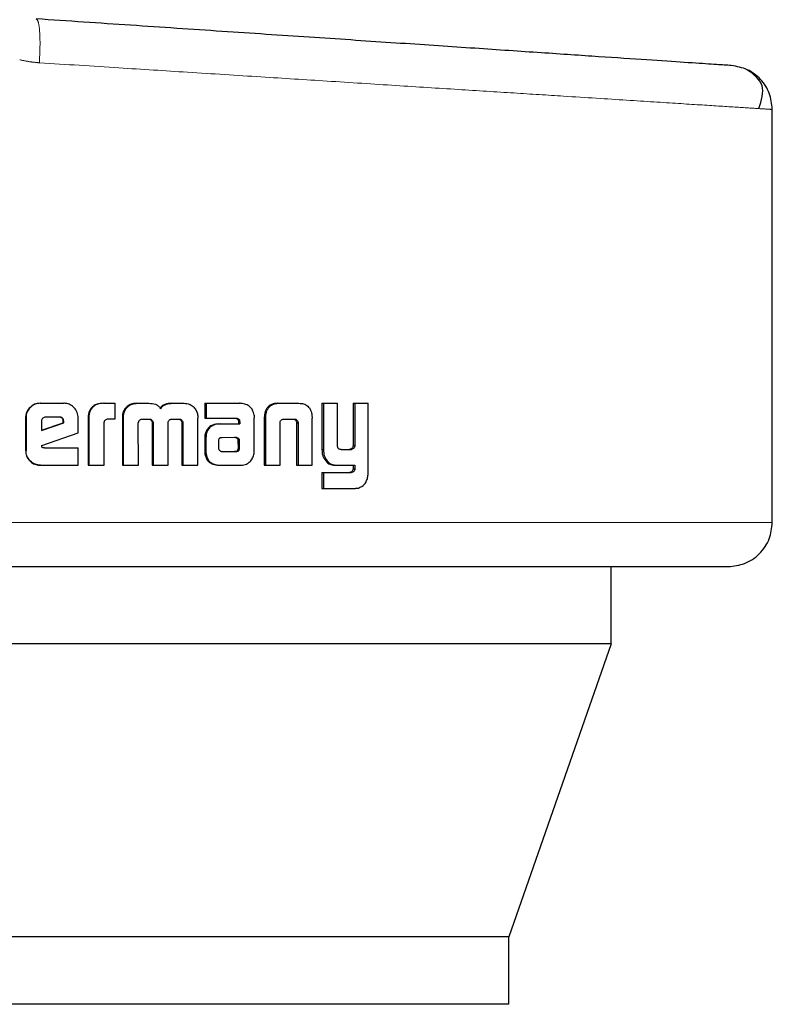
# Model space of a CAD drawing. Header units: millimetres. Extents: x 19 to 257, y 78 to 173.
# Tile 4 of 76: x 34.36 to 35.252, y 77.729 to 78.895. Entities that reach past the tile are written whole.
import ezdxf

# ---------------------------------------------------------------- set-up
doc = ezdxf.new("R2010")
doc.units = ezdxf.units.MM
doc.linetypes.add('PHANTOM', pattern=[12.7, 6.35, -1.27, 1.27, -1.27, 1.27, -1.27])

msp = doc.modelspace()

# ---------------------------------------------------------------- linework, layer by layer
at = {"color": 7, "linetype": 'Continuous', "lineweight": 25}
for p, q in [((35.2516, 78.2992), (35.2516, 78.7884)), ((34.3839, 78.4404), (34.3845, 78.4404)), ((34.3845, 78.4404), (34.412, 78.4404)), ((34.4592, 78.4404), (34.4601, 78.4404)), ((34.4601, 78.4404), (34.4725, 78.4404)), ((34.4725, 78.4404), (34.4725, 78.4218)), ((34.498, 78.4404), (34.499, 78.4404)), ((34.499, 78.4404), (34.5129, 78.4404)), ((34.5397, 78.4404), (34.5409, 78.4404)), ((34.5409, 78.4404), (34.5545, 78.4404)), ((34.5793, 78.4404), (34.5793, 78.4228)), ((34.5793, 78.4404), (34.5806, 78.4404)), ((34.5806, 78.4404), (34.5806, 78.4228)), ((34.5806, 78.4404), (34.6203, 78.4404)), ((34.6656, 78.4404), (34.6672, 78.4404)), ((34.6672, 78.4404), (34.6907, 78.4404)), ((34.7179, 78.4404), (34.7179, 78.3857)), ((34.7179, 78.4404), (34.7198, 78.4404)), ((34.7198, 78.4404), (34.7198, 78.3857)), ((34.7198, 78.4404), (34.7362, 78.4404)), ((34.7362, 78.3916), (34.7362, 78.4404)), ((34.755, 78.4404), (34.755, 78.3904)), ((34.755, 78.4404), (34.757, 78.4404)), ((34.757, 78.4404), (34.757, 78.3904)), ((34.757, 78.4404), (34.7729, 78.4404)), ((34.7729, 78.3597), (34.7729, 78.4404)), ((34.4068, 78.4241), (34.3908, 78.4241)), ((34.4847, 78.4327), (34.4838, 78.4327)), ((34.6499, 78.4263), (34.6515, 78.4263)), ((34.7061, 78.4263), (34.7064, 78.4229)), ((34.3668, 78.4231), (34.3668, 78.3844)), ((34.3668, 78.4231), (34.3673, 78.4231)), ((34.3673, 78.4231), (34.3673, 78.3844)), ((34.3856, 78.4191), (34.3856, 78.4083)), ((34.3856, 78.4083), (34.4119, 78.4172)), ((34.3856, 78.4085), (34.4112, 78.4172)), ((34.4119, 78.419), (34.4112, 78.419)), ((34.4112, 78.4172), (34.4112, 78.419)), ((34.4119, 78.4172), (34.4112, 78.4172)), ((34.4119, 78.4172), (34.4119, 78.419)), ((34.4291, 78.4056), (34.4291, 78.4231)), ((34.4408, 78.4216), (34.4408, 78.3671)), ((34.4408, 78.4216), (34.4416, 78.4216)), ((34.4416, 78.4216), (34.4416, 78.3671)), ((34.4598, 78.3671), (34.4598, 78.4179)), ((34.4725, 78.4218), (34.4645, 78.4218)), ((34.4815, 78.4228), (34.4815, 78.3671)), ((34.4815, 78.4228), (34.4824, 78.4228)), ((34.4824, 78.4228), (34.4824, 78.3671)), ((34.5005, 78.3671), (34.5002, 78.4163)), ((34.5053, 78.4218), (34.514, 78.4218)), ((34.5168, 78.4171), (34.5168, 78.3671)), ((34.5168, 78.4171), (34.5179, 78.4171)), ((34.5179, 78.4171), (34.5179, 78.3671)), ((34.5358, 78.3671), (34.5358, 78.4171)), ((34.5403, 78.4218), (34.5482, 78.4218)), ((34.5506, 78.4205), (34.5518, 78.4205)), ((34.5519, 78.4163), (34.5518, 78.3671)), ((34.5519, 78.4163), (34.5531, 78.4163)), ((34.5531, 78.4163), (34.553, 78.3671)), ((34.5707, 78.3671), (34.5708, 78.4228)), ((34.5793, 78.4228), (34.5806, 78.4228)), ((34.5806, 78.4228), (34.6168, 78.4228)), ((34.5959, 78.416), (34.5973, 78.416)), ((34.5973, 78.416), (34.6206, 78.416)), ((34.6189, 78.4199), (34.6189, 78.4189)), ((34.6189, 78.4199), (34.6204, 78.4199)), ((34.6189, 78.4189), (34.6204, 78.4189)), ((34.6191, 78.4179), (34.6191, 78.416)), ((34.6191, 78.4179), (34.6206, 78.4179)), ((34.6204, 78.4199), (34.6204, 78.4189)), ((34.6206, 78.4179), (34.6206, 78.416)), ((34.6377, 78.3843), (34.6377, 78.4232)), ((34.6496, 78.4229), (34.6496, 78.3671)), ((34.6512, 78.4229), (34.6512, 78.3671)), ((34.6683, 78.3671), (34.6683, 78.4178)), ((34.6737, 78.4218), (34.6842, 78.4218)), ((34.6878, 78.4178), (34.6895, 78.4178)), ((34.6879, 78.4167), (34.6879, 78.3671)), ((34.6897, 78.4167), (34.6897, 78.3671)), ((34.7064, 78.3671), (34.7064, 78.4229)), ((34.3859, 78.3903), (34.4291, 78.4056)), ((34.579, 78.3986), (34.579, 78.3837)), ((34.5804, 78.3986), (34.5804, 78.3837)), ((34.5953, 78.3961), (34.5953, 78.3949)), ((34.5953, 78.3949), (34.5954, 78.3874)), ((34.5988, 78.3997), (34.598, 78.3996)), ((34.5998, 78.3997), (34.5988, 78.3997)), ((34.6158, 78.3998), (34.5998, 78.3997)), ((34.6189, 78.3875), (34.6188, 78.3956)), ((34.6203, 78.3956), (34.6188, 78.3956)), ((34.6204, 78.3875), (34.6203, 78.3956)), ((34.755, 78.3904), (34.757, 78.3904)), ((34.3668, 78.3844), (34.3673, 78.3844)), ((34.389, 78.3875), (34.4291, 78.3875)), ((34.4291, 78.3671), (34.4291, 78.3875)), ((34.579, 78.3837), (34.5804, 78.3837)), ((34.5793, 78.3804), (34.5806, 78.3804)), ((34.5998, 78.3832), (34.6145, 78.3833)), ((34.5999, 78.3832), (34.616, 78.3833)), ((34.616, 78.3833), (34.6145, 78.3833)), ((34.6194, 78.3846), (34.6179, 78.3846)), ((34.6204, 78.3875), (34.6189, 78.3875)), ((34.7406, 78.3857), (34.752, 78.3857)), ((34.751, 78.3859), (34.753, 78.3859)), ((34.3845, 78.3671), (34.3839, 78.3671)), ((34.3845, 78.3671), (34.4291, 78.3671)), ((34.4408, 78.3671), (34.4416, 78.3671)), ((34.4416, 78.3671), (34.4598, 78.3671)), ((34.4815, 78.3671), (34.4824, 78.3671)), ((34.4824, 78.3671), (34.5005, 78.3671)), ((34.5168, 78.3671), (34.5179, 78.3671)), ((34.5179, 78.3671), (34.5358, 78.3671)), ((34.5518, 78.3671), (34.553, 78.3671)), ((34.553, 78.3671), (34.5707, 78.3671)), ((34.5968, 78.3671), (34.5982, 78.3671)), ((34.5982, 78.3671), (34.6221, 78.3671)), ((34.6496, 78.3671), (34.6512, 78.3671)), ((34.6512, 78.3671), (34.6683, 78.3671)), ((34.6879, 78.3671), (34.6897, 78.3671)), ((34.6897, 78.3671), (34.7064, 78.3671)), ((34.7202, 78.3754), (34.722, 78.3754)), ((34.7341, 78.3671), (34.7361, 78.3671)), ((34.7361, 78.3671), (34.757, 78.3671)), ((34.755, 78.3671), (34.755, 78.3628)), ((34.757, 78.3671), (34.757, 78.3628)), ((34.7179, 78.3583), (34.7179, 78.3397)), ((34.7179, 78.3583), (34.7198, 78.3583)), ((34.7198, 78.3583), (34.7198, 78.3397)), ((34.7198, 78.3583), (34.7524, 78.3583)), ((34.755, 78.3628), (34.757, 78.3628)), ((34.7179, 78.3397), (34.7198, 78.3397)), ((34.7198, 78.3397), (34.7578, 78.3397)), ((35.0607, 78.1558), (35.0607, 78.2471)), ((35.0607, 78.1558), (33.5247, 78.1558)), ((35.0607, 78.1558), (34.9393, 77.8088)), ((34.9393, 77.8088), (33.6657, 77.8088)), ((34.9393, 77.7288), (34.9393, 77.8088)), ((34.9393, 77.7288), (33.6657, 77.7288))]:
    msp.add_line(p, q, dxfattribs=at)
at = {"color": 8, "linetype": 'PHANTOM', "lineweight": 18}
for p, q in [((34.6512, 78.4229), (34.6496, 78.4229)), ((34.6879, 78.4167), (34.6897, 78.4167)), ((34.579, 78.3986), (34.5804, 78.3986)), ((34.6167, 78.3993), (34.6181, 78.3993)), ((34.7179, 78.3857), (34.7198, 78.3857)), ((34.7513, 78.3585), (34.7534, 78.3585)), ((35.2516, 78.2992), (34.2453, 78.2992))]:
    msp.add_line(p, q, dxfattribs=at)
at = {"color": 7, "linetype": 'Continuous', "lineweight": 25}
for points, knots in [([(35.203, 78.8403), (35.2017, 78.8404), (35.1991, 78.8406), (35.178, 78.842), (35.1446, 78.8442), (35.0982, 78.8473), (35.0397, 78.8512), (34.97, 78.8559), (34.8899, 78.8613), (34.8008, 78.8673), (34.7038, 78.8738), (34.6002, 78.8807), (34.4918, 78.888), (34.4169, 78.893), (34.3794, 78.8955)], [0, 0, 0, 0, 0.083265, 0.166495, 0.249769, 0.333064, 0.416336, 0.499665, 0.583021, 0.666359, 0.749751, 0.833171, 0.916563, 1, 1, 1, 1]), ([(35.2516, 78.7884), (35.2509, 78.7949), (35.2495, 78.8079), (35.2384, 78.8247), (35.2224, 78.8368), (35.2095, 78.8391), (35.203, 78.8403)], [0, 0, 0, 0, 0.249988, 0.499995, 0.75001, 1, 1, 1, 1]), ([(35.2355, 78.7894), (35.2387, 78.7991), (35.245, 78.8183), (35.2295, 78.8297), (35.2219, 78.8354)], [0, 0, 0, 0, 0.503793, 1, 1, 1, 1]), ([(34.3839, 78.4404), (34.3817, 78.4402), (34.3773, 78.4398), (34.372, 78.436), (34.3683, 78.4311), (34.3669, 78.4266), (34.3668, 78.4238), (34.3668, 78.4231)], [0, 0, 0, 0, 0.241692, 0.484942, 0.698266, 0.917597, 1, 1, 1, 1]), ([(34.3845, 78.4404), (34.3823, 78.4402), (34.3779, 78.4398), (34.3725, 78.436), (34.3687, 78.4311), (34.3674, 78.4265), (34.3673, 78.4238), (34.3673, 78.4231)], [0, 0, 0, 0, 0.242848, 0.487152, 0.701509, 0.919913, 1, 1, 1, 1]), ([(34.4291, 78.4231), (34.4289, 78.4253), (34.4284, 78.4298), (34.4247, 78.4351), (34.4199, 78.4389), (34.4154, 78.4403), (34.4127, 78.4404), (34.412, 78.4404)], [0, 0, 0, 0, 0.242828, 0.487052, 0.700918, 0.920386, 1, 1, 1, 1]), ([(34.4592, 78.4404), (34.4566, 78.4403), (34.4523, 78.44), (34.4469, 78.4374), (34.4436, 78.4338), (34.4412, 78.4285), (34.4409, 78.4243), (34.4408, 78.4216)], [0, 0, 0, 0, 0.264558, 0.426949, 0.590389, 0.73883, 1, 1, 1, 1]), ([(34.4601, 78.4404), (34.4574, 78.4403), (34.4531, 78.44), (34.4477, 78.4374), (34.4443, 78.4338), (34.4419, 78.4284), (34.4417, 78.4242), (34.4416, 78.4216)], [0, 0, 0, 0, 0.266751, 0.429117, 0.592605, 0.740988, 1, 1, 1, 1]), ([(34.498, 78.4404), (34.4959, 78.4402), (34.492, 78.4399), (34.487, 78.437), (34.4848, 78.4341), (34.4838, 78.4327)], [0, 0, 0, 0, 0.383976, 0.690359, 1, 1, 1, 1]), ([(34.4847, 78.4327), (34.4862, 78.4346), (34.4888, 78.4379), (34.4942, 78.4401), (34.4975, 78.4403), (34.499, 78.4404)], [0, 0, 0, 0, 0.406411, 0.72453, 1, 1, 1, 1]), ([(34.5129, 78.4404), (34.5155, 78.4403), (34.5194, 78.44), (34.5241, 78.4375), (34.526, 78.4353), (34.5268, 78.4341), (34.5269, 78.4339)], [0, 0, 0, 0, 0.4833545, 0.7260482, 0.9700072, 1, 1, 1, 1]), ([(34.5397, 78.4404), (34.537, 78.4403), (34.533, 78.44), (34.5281, 78.4374), (34.5266, 78.4351), (34.5258, 78.4339)], [0, 0, 0, 0, 0.500055, 0.750189, 1, 1, 1, 1]), ([(34.5269, 78.4339), (34.5277, 78.4351), (34.5293, 78.4374), (34.5341, 78.44), (34.5382, 78.4403), (34.5409, 78.4404)], [0, 0, 0, 0, 0.249389, 0.4994972, 1, 1, 1, 1]), ([(34.5545, 78.4404), (34.5566, 78.4402), (34.5605, 78.4399), (34.5654, 78.437), (34.5675, 78.4341), (34.5685, 78.4327)], [0, 0, 0, 0, 0.385642, 0.692212, 1, 1, 1, 1]), ([(34.6233, 78.4401), (34.6228, 78.4402), (34.6218, 78.4404), (34.6208, 78.4404), (34.6203, 78.4404)], [0, 0, 0, 0, 0.501117, 1, 1, 1, 1]), ([(34.6375, 78.4264), (34.637, 78.4285), (34.6362, 78.432), (34.6331, 78.4362), (34.6289, 78.439), (34.6254, 78.4397), (34.6233, 78.4401)], [0, 0, 0, 0, 0.28299, 0.488438, 0.69383, 1, 1, 1, 1]), ([(34.6656, 78.4404), (34.6631, 78.4402), (34.6592, 78.44), (34.6545, 78.437), (34.6515, 78.433), (34.6503, 78.4292), (34.6499, 78.4268), (34.6499, 78.4263)], [0, 0, 0, 0, 0.328181, 0.515859, 0.703885, 0.942606, 1, 1, 1, 1]), ([(34.6515, 78.4263), (34.6519, 78.4284), (34.6526, 78.4321), (34.6555, 78.4364), (34.6595, 78.4393), (34.6636, 78.4403), (34.6663, 78.4404), (34.6672, 78.4404)], [0, 0, 0, 0, 0.259987, 0.447567, 0.635436, 0.880914, 1, 1, 1, 1]), ([(34.6907, 78.4404), (34.6925, 78.4403), (34.6953, 78.4402), (34.6988, 78.4387), (34.7012, 78.4371), (34.7031, 78.4349), (34.7051, 78.4314), (34.7057, 78.4283), (34.7061, 78.4263)], [0, 0, 0, 0, 0.250362, 0.375631, 0.500735, 0.622437, 0.750714, 1, 1, 1, 1]), ([(34.3908, 78.4241), (34.39, 78.424), (34.3887, 78.4239), (34.387, 78.4227), (34.3859, 78.4212), (34.3857, 78.4199), (34.3856, 78.4192), (34.3856, 78.4191)], [0, 0, 0, 0, 0.271658, 0.518968, 0.755191, 0.964935, 1, 1, 1, 1]), ([(34.4112, 78.419), (34.4112, 78.4199), (34.4111, 78.4212), (34.4102, 78.4227), (34.4091, 78.4235), (34.4078, 78.424), (34.4068, 78.4241), (34.4062, 78.4241)], [0, 0, 0, 0, 0.3176281, 0.4746238, 0.632491, 0.786515, 1, 1, 1, 1]), ([(34.4119, 78.419), (34.4118, 78.4198), (34.4118, 78.421), (34.411, 78.4225), (34.41, 78.4234), (34.4086, 78.424), (34.4075, 78.4241), (34.4068, 78.4241)], [0, 0, 0, 0, 0.273311, 0.43643, 0.600701, 0.749394, 1, 1, 1, 1]), ([(34.4838, 78.4327), (34.4832, 78.4315), (34.4821, 78.4294), (34.4815, 78.426), (34.4815, 78.4239), (34.4815, 78.4228)], [0, 0, 0, 0, 0.391654, 0.692715, 1, 1, 1, 1]), ([(34.4847, 78.4327), (34.4841, 78.4315), (34.483, 78.4294), (34.4825, 78.4259), (34.4824, 78.4239), (34.4824, 78.4228)], [0, 0, 0, 0, 0.39568, 0.694774, 1, 1, 1, 1]), ([(34.5685, 78.4327), (34.5692, 78.4312), (34.5703, 78.4288), (34.5708, 78.4254), (34.5708, 78.4237), (34.5708, 78.4228)], [0, 0, 0, 0, 0.499144, 0.749452, 1, 1, 1, 1]), ([(34.6375, 78.4264), (34.6375, 78.4261), (34.6377, 78.4254), (34.6377, 78.4244), (34.6377, 78.4236), (34.6377, 78.4232)], [0, 0, 0, 0, 0.308353, 0.616803, 1, 1, 1, 1]), ([(34.6499, 78.4263), (34.6498, 78.4258), (34.6497, 78.4246), (34.6496, 78.4235), (34.6496, 78.4229)], [0, 0, 0, 0, 0.499698, 1, 1, 1, 1]), ([(34.6512, 78.4229), (34.6512, 78.4232), (34.6513, 78.4239), (34.6513, 78.425), (34.6514, 78.4258), (34.6515, 78.4263)], [0, 0, 0, 0, 0.292168, 0.58445, 1, 1, 1, 1]), ([(34.4645, 78.4218), (34.4639, 78.4217), (34.4627, 78.4215), (34.4612, 78.4207), (34.4602, 78.4196), (34.4599, 78.4187), (34.4599, 78.4181), (34.4598, 78.4179)], [0, 0, 0, 0, 0.278832, 0.56159, 0.735032, 0.90891, 1, 1, 1, 1]), ([(34.5002, 78.4163), (34.5002, 78.4164), (34.5002, 78.4166), (34.5003, 78.417), (34.5004, 78.4173), (34.5004, 78.4175)], [0, 0, 0, 0, 0.260172, 0.519462, 1, 1, 1, 1]), ([(34.5004, 78.4175), (34.5006, 78.4184), (34.501, 78.4197), (34.5024, 78.4211), (34.5038, 78.4217), (34.5048, 78.4218), (34.5053, 78.4218)], [0, 0, 0, 0, 0.368947, 0.567754, 0.766429, 1, 1, 1, 1]), ([(34.513, 78.4218), (34.5137, 78.4216), (34.5148, 78.4212), (34.516, 78.4201), (34.5166, 78.4189), (34.5168, 78.4178), (34.5168, 78.4172), (34.5168, 78.4171)], [0, 0, 0, 0, 0.326589, 0.527732, 0.729351, 0.942526, 1, 1, 1, 1]), ([(34.514, 78.4218), (34.5147, 78.4216), (34.5158, 78.4212), (34.517, 78.4201), (34.5177, 78.4189), (34.5179, 78.4178), (34.5179, 78.4172), (34.5179, 78.4171)], [0, 0, 0, 0, 0.326424, 0.527486, 0.728735, 0.941222, 1, 1, 1, 1]), ([(34.5358, 78.4171), (34.5358, 78.4178), (34.5359, 78.4189), (34.5368, 78.4203), (34.5377, 78.421), (34.5383, 78.4213), (34.5385, 78.4214)], [0, 0, 0, 0, 0.369328, 0.615215, 0.860536, 1, 1, 1, 1]), ([(34.5385, 78.4214), (34.5387, 78.4215), (34.5391, 78.4216), (34.5397, 78.4218), (34.5401, 78.4218), (34.5403, 78.4218)], [0, 0, 0, 0, 0.340863, 0.668688, 1, 1, 1, 1]), ([(34.547, 78.4218), (34.5475, 78.4218), (34.5484, 78.4218), (34.5497, 78.4213), (34.5503, 78.4207), (34.5506, 78.4205)], [0, 0, 0, 0, 0.380393, 0.700457, 1, 1, 1, 1]), ([(34.5482, 78.4218), (34.5486, 78.4218), (34.5495, 78.4218), (34.5509, 78.4214), (34.5515, 78.4208), (34.5518, 78.4205)], [0, 0, 0, 0, 0.3442644, 0.6924819, 1, 1, 1, 1]), ([(34.5506, 78.4205), (34.5509, 78.42), (34.5517, 78.419), (34.5518, 78.4175), (34.5519, 78.4165), (34.5519, 78.4163)], [0, 0, 0, 0, 0.365497, 0.814808, 1, 1, 1, 1]), ([(34.5518, 78.4205), (34.5521, 78.42), (34.5529, 78.419), (34.5531, 78.4175), (34.5531, 78.4166), (34.5531, 78.4163)], [0, 0, 0, 0, 0.364711, 0.811978, 1, 1, 1, 1]), ([(34.5959, 78.416), (34.5933, 78.4158), (34.5892, 78.4155), (34.5841, 78.4123), (34.581, 78.4085), (34.5793, 78.4037), (34.5791, 78.4004), (34.579, 78.3986)], [0, 0, 0, 0, 0.286462, 0.465498, 0.644733, 0.814107, 1, 1, 1, 1]), ([(34.5973, 78.416), (34.5947, 78.4158), (34.5905, 78.4154), (34.5854, 78.4123), (34.5823, 78.4085), (34.5806, 78.4037), (34.5805, 78.4003), (34.5804, 78.3986)], [0, 0, 0, 0, 0.288823, 0.4676598, 0.6467671, 0.8160196, 1, 1, 1, 1]), ([(34.6153, 78.4228), (34.6161, 78.4226), (34.6172, 78.4224), (34.6184, 78.4214), (34.6188, 78.4206), (34.6189, 78.4201), (34.6189, 78.4199)], [0, 0, 0, 0, 0.479973, 0.712141, 0.875093, 1, 1, 1, 1]), ([(34.6168, 78.4228), (34.6172, 78.4227), (34.6181, 78.4225), (34.6191, 78.422), (34.6199, 78.4213), (34.6203, 78.4206), (34.6204, 78.4201), (34.6204, 78.4199)], [0, 0, 0, 0, 0.267673, 0.537378, 0.722203, 0.870442, 1, 1, 1, 1]), ([(34.6189, 78.4189), (34.619, 78.4188), (34.619, 78.4186), (34.6191, 78.4182), (34.6191, 78.418), (34.6191, 78.4179)], [0, 0, 0, 0, 0.356862, 0.676493, 1, 1, 1, 1]), ([(34.6204, 78.4189), (34.6204, 78.4188), (34.6205, 78.4186), (34.6206, 78.4182), (34.6206, 78.418), (34.6206, 78.4179)], [0, 0, 0, 0, 0.356806, 0.676388, 1, 1, 1, 1]), ([(34.6683, 78.4178), (34.6684, 78.4184), (34.6686, 78.4195), (34.6696, 78.4206), (34.6708, 78.4215), (34.6723, 78.4218), (34.6733, 78.4218), (34.6737, 78.4218)], [0, 0, 0, 0, 0.238033, 0.403709, 0.567923, 0.841702, 1, 1, 1, 1]), ([(34.6824, 78.4218), (34.6833, 78.4218), (34.6846, 78.4217), (34.6862, 78.4209), (34.6872, 78.4198), (34.6876, 78.4187), (34.6878, 78.418), (34.6878, 78.4178)], [0, 0, 0, 0, 0.345052, 0.539646, 0.735363, 0.906972, 1, 1, 1, 1]), ([(34.6842, 78.4218), (34.6848, 78.4218), (34.686, 78.4218), (34.6875, 78.4212), (34.6887, 78.4202), (34.6893, 78.419), (34.6895, 78.4182), (34.6895, 78.4178)], [0, 0, 0, 0, 0.247809, 0.497643, 0.67257, 0.848248, 1, 1, 1, 1]), ([(34.6878, 78.4178), (34.6878, 78.4176), (34.6879, 78.4174), (34.6879, 78.4171), (34.6879, 78.4168), (34.6879, 78.4167)], [0, 0, 0, 0, 0.356111, 0.675941, 1, 1, 1, 1]), ([(34.6895, 78.4178), (34.6896, 78.4176), (34.6896, 78.4174), (34.6897, 78.4171), (34.6897, 78.4168), (34.6897, 78.4167)], [0, 0, 0, 0, 0.360059, 0.677361, 1, 1, 1, 1]), ([(34.389, 78.3875), (34.3885, 78.3875), (34.3877, 78.3875), (34.3869, 78.3879), (34.3864, 78.3882), (34.386, 78.389), (34.3859, 78.3897), (34.3859, 78.3903)], [0, 0, 0, 0, 0.335103, 0.462998, 0.562956, 0.662671, 1, 1, 1, 1]), ([(34.598, 78.3996), (34.5977, 78.3995), (34.5971, 78.3994), (34.5963, 78.3988), (34.5957, 78.3979), (34.5954, 78.3969), (34.5953, 78.3962), (34.5953, 78.3961)], [0, 0, 0, 0, 0.215832, 0.399704, 0.583121, 0.901169, 1, 1, 1, 1]), ([(34.6167, 78.3993), (34.6163, 78.3994), (34.6158, 78.3997), (34.615, 78.3998), (34.6145, 78.3998), (34.6143, 78.3998)], [0, 0, 0, 0, 0.438407, 0.717411, 1, 1, 1, 1]), ([(34.6181, 78.3993), (34.6178, 78.3994), (34.6173, 78.3997), (34.6165, 78.3998), (34.616, 78.3998), (34.6158, 78.3998)], [0, 0, 0, 0, 0.435805, 0.716066, 1, 1, 1, 1]), ([(34.6188, 78.3956), (34.6188, 78.396), (34.6188, 78.3967), (34.6187, 78.3975), (34.6183, 78.3982), (34.6176, 78.3987), (34.617, 78.3991), (34.6167, 78.3993)], [0, 0, 0, 0, 0.263722, 0.412055, 0.516403, 0.741459, 1, 1, 1, 1]), ([(34.6203, 78.3956), (34.6203, 78.396), (34.6203, 78.3967), (34.6201, 78.3975), (34.6198, 78.3982), (34.6191, 78.3987), (34.6185, 78.3991), (34.6181, 78.3993)], [0, 0, 0, 0, 0.263188, 0.410983, 0.514691, 0.737615, 1, 1, 1, 1]), ([(34.7406, 78.3857), (34.74, 78.3858), (34.739, 78.3858), (34.7377, 78.3866), (34.7368, 78.3878), (34.7363, 78.3895), (34.7362, 78.3908), (34.7362, 78.3916)], [0, 0, 0, 0, 0.231598, 0.387068, 0.54277, 0.744886, 1, 1, 1, 1]), ([(34.755, 78.3904), (34.7548, 78.3896), (34.7546, 78.3884), (34.7536, 78.3871), (34.7524, 78.3862), (34.7515, 78.386), (34.751, 78.3859)], [0, 0, 0, 0, 0.3133319, 0.5301784, 0.7477655, 1, 1, 1, 1]), ([(34.757, 78.3904), (34.7569, 78.3897), (34.7566, 78.3885), (34.7557, 78.3871), (34.7545, 78.3862), (34.7535, 78.386), (34.753, 78.3859)], [0, 0, 0, 0, 0.29247, 0.511432, 0.731132, 1, 1, 1, 1]), ([(34.3668, 78.3844), (34.367, 78.3822), (34.3674, 78.3777), (34.3712, 78.3723), (34.3761, 78.3686), (34.3806, 78.3672), (34.3832, 78.3671), (34.3839, 78.3671)], [0, 0, 0, 0, 0.245165, 0.492073, 0.703118, 0.921828, 1, 1, 1, 1]), ([(34.3845, 78.3671), (34.3822, 78.3673), (34.3778, 78.3678), (34.3724, 78.3716), (34.3687, 78.3766), (34.3673, 78.3811), (34.3673, 78.3837), (34.3673, 78.3844)], [0, 0, 0, 0, 0.2465626, 0.4948272, 0.706862, 0.9248193, 1, 1, 1, 1]), ([(34.579, 78.3837), (34.5791, 78.3831), (34.5791, 78.382), (34.5792, 78.3809), (34.5793, 78.3804)], [0, 0, 0, 0, 0.49986, 1, 1, 1, 1]), ([(34.5793, 78.3804), (34.5799, 78.3781), (34.5809, 78.3742), (34.5847, 78.3702), (34.5896, 78.3677), (34.5938, 78.3672), (34.5965, 78.3671), (34.5968, 78.3671)], [0, 0, 0, 0, 0.282981, 0.470388, 0.656798, 0.960236, 1, 1, 1, 1]), ([(34.5804, 78.3837), (34.5804, 78.3833), (34.5804, 78.3827), (34.5805, 78.3816), (34.5806, 78.3808), (34.5806, 78.3804)], [0, 0, 0, 0, 0.3050393, 0.6098761, 1, 1, 1, 1]), ([(34.5806, 78.3804), (34.5812, 78.3781), (34.5822, 78.3742), (34.586, 78.3702), (34.5909, 78.3677), (34.5951, 78.3672), (34.5978, 78.3671), (34.5982, 78.3671)], [0, 0, 0, 0, 0.281012, 0.468262, 0.654719, 0.958928, 1, 1, 1, 1]), ([(34.5954, 78.3874), (34.5954, 78.3871), (34.5955, 78.3863), (34.5959, 78.3855), (34.5963, 78.385), (34.5963, 78.3849)], [0, 0, 0, 0, 0.394452, 0.860639, 1, 1, 1, 1]), ([(34.5963, 78.3849), (34.5967, 78.3846), (34.5972, 78.384), (34.5982, 78.3835), (34.5987, 78.3834), (34.599, 78.3833)], [0, 0, 0, 0, 0.467715, 0.730796, 1, 1, 1, 1]), ([(34.599, 78.3833), (34.5991, 78.3833), (34.5993, 78.3832), (34.5996, 78.3832), (34.5998, 78.3832), (34.5999, 78.3832)], [0, 0, 0, 0, 0.36238, 0.680093, 1, 1, 1, 1]), ([(34.6145, 78.3833), (34.6149, 78.3833), (34.6158, 78.3833), (34.617, 78.3838), (34.6176, 78.3844), (34.6179, 78.3846)], [0, 0, 0, 0, 0.338969, 0.68131, 1, 1, 1, 1]), ([(34.616, 78.3833), (34.6164, 78.3833), (34.6173, 78.3833), (34.6185, 78.3838), (34.6191, 78.3844), (34.6194, 78.3846)], [0, 0, 0, 0, 0.339502, 0.68244, 1, 1, 1, 1]), ([(34.6179, 78.3846), (34.6181, 78.3849), (34.6185, 78.3855), (34.6189, 78.3865), (34.6189, 78.3872), (34.6189, 78.3875)], [0, 0, 0, 0, 0.332425, 0.66745, 1, 1, 1, 1]), ([(34.6194, 78.3846), (34.6196, 78.3849), (34.62, 78.3855), (34.6204, 78.3865), (34.6204, 78.3872), (34.6204, 78.3875)], [0, 0, 0, 0, 0.33217, 0.667575, 1, 1, 1, 1]), ([(34.6221, 78.3671), (34.6243, 78.3673), (34.6282, 78.3678), (34.6329, 78.3712), (34.6361, 78.3757), (34.637, 78.3792), (34.6375, 78.3809)], [0, 0, 0, 0, 0.296751, 0.534196, 0.771599, 1, 1, 1, 1]), ([(34.6375, 78.3809), (34.6375, 78.3813), (34.6376, 78.3819), (34.6377, 78.3831), (34.6377, 78.3839), (34.6377, 78.3843)], [0, 0, 0, 0, 0.294969, 0.589869, 1, 1, 1, 1]), ([(34.7179, 78.3857), (34.718, 78.3844), (34.718, 78.3819), (34.7187, 78.3784), (34.7197, 78.3764), (34.7202, 78.3754)], [0, 0, 0, 0, 0.372653, 0.679107, 1, 1, 1, 1]), ([(34.7198, 78.3857), (34.7198, 78.3844), (34.7199, 78.3819), (34.7206, 78.3784), (34.7216, 78.3764), (34.722, 78.3754)], [0, 0, 0, 0, 0.376204, 0.680926, 1, 1, 1, 1]), ([(34.751, 78.3859), (34.7509, 78.3858), (34.7507, 78.3858), (34.7503, 78.3857), (34.7501, 78.3857), (34.75, 78.3857)], [0, 0, 0, 0, 0.358274, 0.679599, 1, 1, 1, 1]), ([(34.753, 78.3859), (34.7529, 78.3858), (34.7527, 78.3858), (34.7524, 78.3857), (34.7521, 78.3857), (34.752, 78.3857)], [0, 0, 0, 0, 0.361377, 0.681088, 1, 1, 1, 1]), ([(34.7202, 78.3754), (34.7216, 78.3732), (34.7241, 78.3696), (34.7294, 78.3673), (34.7326, 78.3672), (34.7341, 78.3671)], [0, 0, 0, 0, 0.4293671, 0.7161427, 1, 1, 1, 1]), ([(34.722, 78.3754), (34.7235, 78.3732), (34.726, 78.3695), (34.7314, 78.3673), (34.7345, 78.3672), (34.7361, 78.3671)], [0, 0, 0, 0, 0.4324785, 0.7227146, 1, 1, 1, 1]), ([(34.7513, 78.3585), (34.7512, 78.3584), (34.751, 78.3584), (34.7507, 78.3583), (34.7505, 78.3583), (34.7504, 78.3583)], [0, 0, 0, 0, 0.352431, 0.674743, 1, 1, 1, 1]), ([(34.755, 78.3628), (34.7548, 78.3621), (34.7545, 78.3608), (34.7535, 78.3595), (34.7524, 78.3588), (34.7517, 78.3586), (34.7513, 78.3585)], [0, 0, 0, 0, 0.352836, 0.590048, 0.826437, 1, 1, 1, 1]), ([(34.7534, 78.3585), (34.7532, 78.3584), (34.753, 78.3584), (34.7527, 78.3583), (34.7525, 78.3583), (34.7524, 78.3583)], [0, 0, 0, 0, 0.350807, 0.671907, 1, 1, 1, 1]), ([(34.757, 78.3628), (34.7568, 78.3622), (34.7566, 78.361), (34.7556, 78.3596), (34.7545, 78.3589), (34.7537, 78.3586), (34.7534, 78.3585)], [0, 0, 0, 0, 0.316109, 0.554805, 0.792874, 1, 1, 1, 1]), ([(34.7611, 78.3401), (34.7631, 78.3409), (34.7664, 78.3422), (34.77, 78.3465), (34.7719, 78.3511), (34.7724, 78.3544), (34.7727, 78.356)], [0, 0, 0, 0, 0.316535, 0.546968, 0.776286, 1, 1, 1, 1]), ([(34.7727, 78.356), (34.7727, 78.3564), (34.7728, 78.357), (34.7729, 78.3583), (34.7729, 78.3591), (34.7729, 78.3597)], [0, 0, 0, 0, 0.275045, 0.550237, 1, 1, 1, 1]), ([(34.7578, 78.3397), (34.7581, 78.3397), (34.7587, 78.3398), (34.7598, 78.3398), (34.7606, 78.34), (34.7611, 78.3401)], [0, 0, 0, 0, 0.259638, 0.520731, 1, 1, 1, 1]), ([(35.1996, 78.2471), (35.2061, 78.2478), (35.2162, 78.2489), (35.2283, 78.2554), (35.2366, 78.2621), (35.2433, 78.2704), (35.2498, 78.2825), (35.2509, 78.2926), (35.2516, 78.2992)], [0, 0, 0, 0, 0.239447, 0.368341, 0.500002, 0.631648, 0.760556, 1, 1, 1, 1]), ([(34.2453, 78.2471), (34.2735, 78.2471), (34.3318, 78.2471), (34.4214, 78.2471), (34.5164, 78.2471), (34.6161, 78.2471), (34.719, 78.2471), (34.8125, 78.2471), (34.8952, 78.2471), (34.9666, 78.2471), (35.0322, 78.2471), (35.0897, 78.2471), (35.1373, 78.2471), (35.1725, 78.2471), (35.1953, 78.2471), (35.1981, 78.2471), (35.1996, 78.2471)], [0, 0, 0, 0, 0.056512, 0.116766, 0.180701, 0.251724, 0.328022, 0.409682, 0.474925, 0.543226, 0.614382, 0.68811, 0.764031, 0.841683, 0.920535, 1, 1, 1, 1])]:
    msp.add_open_spline(points, degree=3, knots=knots, dxfattribs=at)
at = {"color": 8, "linetype": 'PHANTOM', "lineweight": 18}
for points, knots in [([(34.3794, 78.8955), (34.3803, 78.8947), (34.3821, 78.893), (34.3836, 78.881), (34.3841, 78.8639), (34.3834, 78.8503), (34.3831, 78.8436)], [0, 0, 0, 0, 0.249996, 0.500008, 0.750006, 1, 1, 1, 1]), ([(34.3598, 78.8471), (34.3642, 78.8462), (34.3719, 78.8446), (34.3798, 78.8439), (34.3831, 78.8436)], [0, 0, 0, 0, 0.575225, 1, 1, 1, 1]), ([(34.3831, 78.8436), (34.4147, 78.8416), (34.474, 78.8378), (34.5618, 78.8322), (34.6443, 78.827), (34.727, 78.8217), (34.8053, 78.8167), (34.8793, 78.812), (34.9455, 78.8078), (35.0136, 78.8035), (35.0805, 78.7992), (35.1418, 78.7953), (35.1904, 78.7922), (35.2253, 78.79), (35.2475, 78.7886), (35.2502, 78.7884), (35.2516, 78.7884)], [0, 0, 0, 0, 0.066618, 0.125141, 0.189874, 0.250254, 0.316304, 0.380007, 0.441358, 0.500365, 0.585654, 0.668944, 0.75024, 0.834102, 0.917354, 1, 1, 1, 1])]:
    msp.add_open_spline(points, degree=3, knots=knots, dxfattribs=at)

doc.saveas('drawing.dxf')
